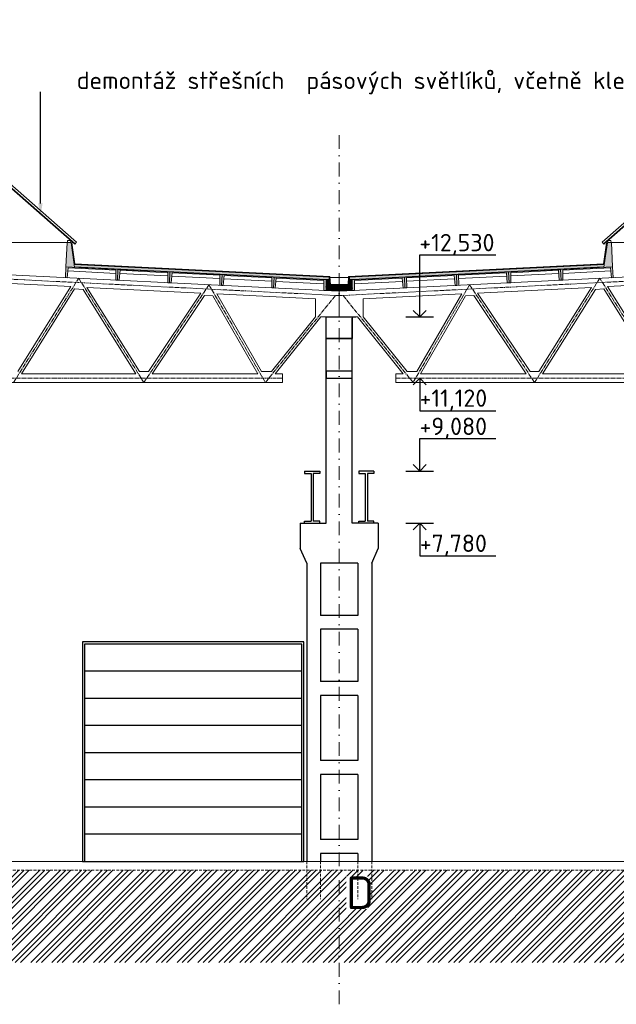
# Model space of a CAD drawing. Header units: millimetres. Extents: x -29085 to 3627694, y -159961 to 2281735.
# Tile 189 of 229: x 452545 to 466286, y 46138 to 68798. Entities that reach past the tile are written whole.
import ezdxf
from ezdxf import colors
from ezdxf.entities.mleader import LeaderData, LeaderLine
from ezdxf.math import Vec2, Vec3

# ---------------------------------------------------------------- set-up
doc = ezdxf.new("R2010")
doc.units = ezdxf.units.MM
for name, pattern in [('AM_DIN_G_W050', [13.75, 9.75, -1.5, 1, -1.5]), ('CARKOVANA', [5, 3, -2]), ('DASHDOT', [25.4, 12.7, -6.35, 0, -6.35]), ('HIDDEN', [9.525, 6.35, -3.175])]:
    doc.linetypes.add(name, pattern=pattern)
doc.styles.add('A99_popis', font='isocpeur.ttf')
doc.styles.add('ad_popis 100', font='isocpeur.ttf', dxfattribs={"height": 200})
pattern_1 = [(45, (413694.65, 59538.25), (-35.35534, 35.35534), []), (45, (413708.79, 59538.25), (-35.35534, 35.35534), []), (45, (413737.076, 59538.25), (-21.213203, 49.497475), [20, -10, 0, -10])]
pattern_2 = [(47.86, (442220.41, 62824.364), (-29.660305, 26.83778), []), (2.86, (442264.76, 62839.845), (26.837778, 29.660305), [5, -51.56854]), (47.86, (442269.754, 62840.095), (-29.660305, 26.83778), [5, -35]), (92.86, (442273.109, 62843.802), (-29.660305, 26.837778), [5, -51.56854]), (137.86, (442272.86, 62848.796), (-26.83778, -29.660305), [5, -35]), (2.86, (442264.158, 62851.9), (26.837778, 29.660305), [5, -51.56854]), (47.86, (442260.803, 62848.194), (-29.660305, 26.83778), [5, -35]), (92.86, (442261.053, 62843.2), (-29.660305, 26.837778), [5, -51.56854]), (137.86, (442264.76, 62839.845), (-26.83778, -29.660305), [5, -35]), (47.86, (442277.02, 62857.12), (-29.660305, 26.83778), [10, -30])]

msp = doc.modelspace()

# ---------------------------------------------------------------- hatches: boundary and pattern name
at = {"lineweight": 0, "transparency": 33554687}
h = msp.add_hatch(dxfattribs=at)
h.set_pattern_fill('ZELEZOBETON', color=256, scale=10, angle=-90)
h.set_pattern_definition([(315, (-129095.35, 352148.25), (35.355339, 35.355339), []), (315, (-129095.35, 352134.11), (35.355339, 35.355339), []), (315, (-129095.35, 352105.826), (49.4974747, 21.2132034), [20, -10, 0, -10])])
h.paths.add_polyline_path([(459904.7, 62563.3), (459904.7, 62598.3), (459684.7, 62598.3), (459674.7, 62813.3), (459604.7, 62813.3), (459604.7, 62563.3)])
h.paths.add_polyline_path([(460204.7, 62563.3), (460204.7, 62813.3), (460134.7, 62813.3), (460124.7, 62598.3), (459904.7, 62598.3), (459904.7, 62563.3)])
at = {"lineweight": 0}
h = msp.add_hatch(dxfattribs=at)
h.set_pattern_fill('BETON-LEHKY', color=256, scale=10, angle=-90, style=0)
h.set_pattern_definition([(315, (414604.65, 300959.11), (28.284271, 28.284271), []), (270, (414617.9, 300914.04), (28.2842712, -28.2842712), [5, -51.5685425]), (315, (414617.9, 300909.04), (28.284271, 28.284271), [5, -35]), (360, (414621.434, 300905.506), (28.2842712, 28.2842712), [5, -51.5685425]), (45, (414626.434, 300905.506), (-28.284271, 28.284271), [5, -35]), (270, (414629.97, 300914.04), (28.2842712, -28.2842712), [5, -51.5685425]), (315, (414626.434, 300917.577), (28.284271, 28.284271), [5, -35]), (360, (414621.434, 300917.577), (28.2842712, 28.2842712), [5, -51.5685425]), (45, (414617.9, 300914.04), (-28.284271, 28.284271), [5, -35]), (315, (414634.54, 300900.935), (28.284271, 28.284271), [10, -30])])
h.paths.add_polyline_path([(460124.7, 62598.3), (460128.6, 62682.7), (459680.7, 62683.3), (459684.7, 62598.3)])
at = {"linetype": 'Continuous', "lineweight": 0}
h = msp.add_hatch(dxfattribs=at)
h.set_pattern_fill('ZEM_PUVODNI', color=256, scale=85, angle=-90)
h.set_pattern_definition([(45, (409519.65, 300973.25), (-240.4163, 240.4163), []), (45, (409639.86, 300973.25), (-240.4163, 240.4163), []), (45, (409760.07, 300973.25), (-240.4163, 240.4163), [])])
h.paths.add_polyline_path([(397059.7, 49228.3), (409579.7, 49228.3), (413714.7, 49228.3), (413714.7, 48673.3), (414004.7, 48673.3), (414004.7, 49228.3), (498429.7, 49228.3), (498429.7, 47103.3), (397059.7, 47103.3)])

# ---------------------------------------------------------------- linework, layer by layer
at = {"ltscale": 2}
for p, q in [((461757.5, 61958.3), (461757.5, 63386)), ((461757.5, 63386), (463514, 63386)), ((461757.5, 61958.3), (461607.9, 62108.2)), ((461757.5, 61958.3), (461907, 62108.2)), ((461440.2, 61958.3), (462074.8, 61958.3)), ((461757.5, 60548.3), (461607.9, 60398.3)), ((461757.5, 60548.3), (461907, 60398.3)), ((461757.5, 58408.3), (461757.5, 59157.2)), ((461757.5, 59157.2), (463514, 59157.2)), ((461757.5, 58408.3), (461607.9, 58558.2)), ((461757.5, 58408.3), (461907, 58558.2)), ((461440.2, 58408.3), (462074.8, 58408.3)), ((461440.2, 57208.3), (462074.8, 57208.3)), ((461757.5, 57208.3), (461607.9, 57058.3)), ((461757.5, 57208.3), (461757.5, 56459.3)), ((461757.5, 57208.3), (461907, 57058.3)), ((461757.5, 56459.3), (463514, 56459.3))]:
    msp.add_line(p, q, dxfattribs=at)
at = {"lineweight": 9}
msp.add_line((459904.7, 62563.3), (459904.7, 61958.3), dxfattribs=at)
at = {"lineweight": 0}
for p, q in [((459984.7, 61958.3), (459482.3, 61958.3)), ((459824.7, 61958.3), (460327, 61958.3))]:
    msp.add_line(p, q, dxfattribs=at)
for p, q in [((459684.7, 61958.3), (460284.7, 61958.3)), ((459604.7, 61458.3), (460204.7, 61458.3)), ((459104.7, 58408.3), (459454.7, 58408.3)), ((459104.7, 58408.3), (459104.7, 58358.3)), ((459104.7, 58358.3), (459254.7, 58358.3)), ((459254.7, 58358.3), (459254.7, 57258.3)), ((459304.7, 58358.3), (459304.7, 57258.3)), ((459454.7, 58358.3), (459304.7, 58358.3)), ((459454.7, 58408.3), (459454.7, 58358.3)), ((460704.7, 58408.3), (460354.7, 58408.3)), ((460354.7, 58408.3), (460354.7, 58358.3)), ((460354.7, 58358.3), (460504.7, 58358.3)), ((460504.7, 58358.3), (460504.7, 57258.3)), ((460704.7, 58358.3), (460554.7, 58358.3)), ((460554.7, 58358.3), (460554.7, 57258.3)), ((460704.7, 58408.3), (460704.7, 58358.3)), ((459004.7, 57208.3), (459004.7, 56627.9)), ((459004.7, 57208.3), (459604.7, 57208.3)), ((459104.7, 57208.3), (459104.7, 57258.3)), ((459104.7, 57258.3), (459254.7, 57258.3)), ((459104.7, 57208.3), (459454.7, 57208.3)), ((459454.7, 57258.3), (459304.7, 57258.3)), ((459454.7, 57208.3), (459454.7, 57258.3)), ((460804.7, 57208.3), (460204.7, 57208.3)), ((460354.7, 57208.3), (460354.7, 57258.3)), ((460354.7, 57258.3), (460504.7, 57258.3)), ((460704.7, 57208.3), (460354.7, 57208.3)), ((460704.7, 57258.3), (460554.7, 57258.3)), ((460704.7, 57208.3), (460704.7, 57258.3)), ((460804.7, 57208.3), (460804.7, 56627.9)), ((459154.7, 56288.3), (459004.7, 56627.9)), ((460654.7, 56288.3), (460804.7, 56627.9)), ((459154.7, 56288.3), (459154.7, 49428.3)), ((459474.7, 56288.3), (459474.7, 55088.3)), ((460334.7, 56288.3), (459474.7, 56288.3)), ((460334.7, 56288.3), (460334.7, 55088.3)), ((460654.7, 56288.3), (460654.7, 49428.3)), ((460334.7, 55088.3), (459474.7, 55088.3)), ((460334.7, 54768.3), (459474.7, 54768.3)), ((459474.7, 54768.3), (459474.7, 53568.3)), ((460334.7, 54768.3), (460334.7, 53568.3)), ((460334.7, 53568.3), (459474.7, 53568.3)), ((460334.7, 53248.3), (459474.7, 53248.3)), ((459474.7, 53248.3), (459474.7, 51748.3)), ((460334.7, 53248.3), (460334.7, 51748.3)), ((460334.7, 51748.3), (459474.7, 51748.3)), ((460334.7, 51428.3), (459474.7, 51428.3)), ((459474.7, 51428.3), (459474.7, 49928.3)), ((460334.7, 51428.3), (460334.7, 49928.3)), ((460334.7, 49928.3), (459474.7, 49928.3)), ((460334.7, 49608.3), (459474.7, 49608.3)), ((459474.7, 49608.3), (459474.7, 49428.3)), ((460334.7, 49608.3), (460334.7, 49428.3))]:
    msp.add_line(p, q)
at = {"lineweight": 5}
for p, q in [((458429.5, 60648.3), (458599.3, 60648.3)), ((458599.3, 60648.3), (458599.3, 60448.3)), ((461210, 60648.3), (461210, 60448.3)), ((461379.8, 60648.3), (461210, 60648.3))]:
    msp.add_line(p, q, dxfattribs=at)
at = {"lineweight": 13}
msp.add_line((441334.7, 49428.3), (496454.7, 49428.3), dxfattribs=at)
at = {"linetype": 'HIDDEN', "lineweight": 5, "ltscale": 10}
msp.add_line((414004.7, 49228.3), (498429.7, 49228.3), dxfattribs=at)
at = {"lineweight": 9}
msp.add_lwpolyline([(466093.5, 63668.6), (466163.4, 63672.7), (466160.8, 63717.7), (466090.9, 63713.5)], close=True, dxfattribs=at)
at = {"lineweight": 5}
for points in [[(450904.7, 62998.3), (459904.7, 62548.3)], [(454757.1, 62960.6), (453651.9, 63015.8)], [(468904.7, 62998.3), (459904.7, 62548.3)], [(465052.2, 62960.6), (466157.4, 63015.8)], [(451109.8, 62787.7), (453726.1, 62656.9)], [(455955.6, 62900.7), (454850.4, 62956)], [(457154.1, 62840.9), (456048.9, 62896.1)], [(458352.6, 62781), (457247.4, 62836.2)], [(459551.1, 62721.1), (458446, 62776.3)], [(459689.7, 62868.3), (460119.7, 62868.3)], [(460258.2, 62721.1), (461363.3, 62776.3)], [(461456.7, 62781), (462561.9, 62836.2)], [(462655.2, 62840.9), (463760.4, 62896.1)], [(464958.9, 62956), (463853.7, 62900.7)], [(468699.5, 62787.7), (466083.2, 62656.9)], [(452501.9, 60698.3), (453726.1, 62656.9)], [(452588.6, 60648.3), (453810.1, 62602.7)], [(453810.1, 62602.7), (454005.3, 62592.9)], [(454005.3, 62592.9), (455220.7, 60648.3)], [(454094.7, 62638.5), (456717.3, 62507.4)], [(454094.7, 62638.5), (455307.4, 60698.3)], [(465714.6, 62638.5), (463092, 62507.4)], [(465714.6, 62638.5), (464501.9, 60698.3)], [(465804, 62592.9), (464588.6, 60648.3)], [(465999.2, 62602.7), (465804, 62592.9)], [(467220.7, 60648.3), (465999.2, 62602.7)], [(467307.4, 60698.3), (466083.2, 62656.9)], [(455511.2, 60698.3), (456717.3, 62507.4)], [(455598.1, 60648.3), (456801.3, 62453.1)], [(456801.3, 62453.1), (456994.1, 62443.5)], [(456994.1, 62443.5), (458031.3, 60648.3)], [(457083.3, 62489.1), (459354.7, 62375.5)], [(457083.3, 62489.1), (458118, 60698.3)], [(459354.7, 61959.1), (459354.7, 62375.5)], [(462726, 62489.1), (460454.7, 62375.5)], [(460454.7, 61959.1), (460454.7, 62375.5)], [(462726, 62489.1), (461691.3, 60698.3)], [(462815.2, 62443.5), (461778, 60648.3)], [(463008, 62453.1), (462815.2, 62443.5)], [(464211.2, 60648.3), (463008, 62453.1)], [(464298.1, 60698.3), (463092, 62507.4)], [(458341.4, 60698.3), (459354.7, 61959.1)], [(458429.5, 60648.3), (459482.3, 61958.3)], [(459904.7, 61958.3), (459482.3, 61958.3)], [(459904.7, 61958.3), (460327, 61958.3)], [(461379.8, 60648.3), (460327, 61958.3)], [(461467.9, 60698.3), (460454.7, 61959.1)], [(452588.6, 60648.3), (455220.7, 60648.3)], [(455307.4, 60698.3), (455511.2, 60698.3)], [(455598.1, 60648.3), (458031.3, 60648.3)], [(458118, 60698.3), (458341.4, 60698.3)], [(461691.3, 60698.3), (461467.9, 60698.3)], [(464211.2, 60648.3), (461778, 60648.3)], [(464501.9, 60698.3), (464298.1, 60698.3)], [(467220.7, 60648.3), (464588.6, 60648.3)], [(450904.7, 60448.3), (458599.3, 60448.3)], [(468904.7, 60448.3), (461210, 60448.3)]]:
    msp.add_lwpolyline(points, dxfattribs=at)
at = {"lineweight": 0}
for points in [[(454796, 62803.5), (454808.5, 63053.2), (453610, 63113), (453597.5, 62863.4), (453637.5, 62861.4), (453658.9, 63090.6), (454757.6, 63035.7), (454756.1, 62805.5)], [(455994.5, 62743.6), (456007, 62993.3), (454808.5, 63053.2), (454796, 62803.5), (454836, 62801.5), (454857.4, 63030.7), (455956.1, 62975.8), (455954.6, 62745.6)], [(463814.8, 62743.6), (463802.3, 62993.3), (465000.8, 63053.2), (465013.3, 62803.5), (464973.3, 62801.5), (464951.9, 63030.7), (463853.2, 62975.8), (463854.7, 62745.6)], [(465013.3, 62803.5), (465000.8, 63053.2), (466199.3, 63113), (466211.8, 62863.4), (466171.8, 62861.4), (466150.4, 63090.6), (465051.7, 63035.7), (465053.2, 62805.5)], [(457193, 62683.7), (457205.5, 62933.4), (456007, 62993.3), (455994.5, 62743.6), (456034.5, 62741.6), (456055.9, 62970.8), (457154.6, 62915.9), (457153.1, 62685.7)], [(458391.5, 62623.9), (458404, 62873.5), (457205.5, 62933.4), (457193, 62683.7), (457233, 62681.7), (457254.4, 62911), (458353.1, 62856.1), (458351.6, 62625.9)], [(461417.8, 62623.9), (461405.3, 62873.5), (462603.8, 62933.4), (462616.3, 62683.7), (462576.3, 62681.7), (462554.9, 62911), (461456.2, 62856.1), (461457.7, 62625.9)], [(462616.3, 62683.7), (462603.8, 62933.4), (463802.3, 62993.3), (463814.8, 62743.6), (463774.8, 62741.6), (463753.4, 62970.8), (462654.7, 62915.9), (462656.2, 62685.7)]]:
    msp.add_lwpolyline(points, close=True, dxfattribs=at)
at = {"lineweight": 9}
for points in [[(454796, 62803.5), (454756.1, 62805.5), (454757.6, 63035.7), (453658.9, 63090.6), (453637.5, 62861.4), (453597.5, 62863.4), (453610, 63113)], [(454796, 62803.5), (454836, 62801.5), (454857.4, 63030.7), (455956.1, 62975.8), (455954.6, 62745.6), (455994.5, 62743.6), (455994.5, 62743.6)], [(465013.3, 62803.5), (464973.3, 62801.5), (464951.9, 63030.7), (463853.2, 62975.8), (463854.7, 62745.6), (463814.8, 62743.6), (463814.8, 62743.6)], [(465013.3, 62803.5), (465053.2, 62805.5), (465051.7, 63035.7), (466150.4, 63090.6), (466171.8, 62861.4), (466211.8, 62863.4), (466199.3, 63113)], [(457193, 62683.7), (457153.1, 62685.7), (457154.6, 62915.9), (456055.9, 62970.8), (456034.5, 62741.6), (455994.5, 62743.6), (455994.5, 62743.6)], [(457193, 62683.7), (457233, 62681.7), (457254.4, 62911), (458353.1, 62856.1), (458351.6, 62625.9), (458391.5, 62623.9), (458391.5, 62623.9)], [(459904.7, 62548.3), (459550.1, 62566), (459551.6, 62796.2), (458453, 62851.1), (458431.5, 62621.9), (458391.5, 62623.9), (458391.5, 62623.9)], [(459904.7, 62548.3), (460259.2, 62566), (460257.7, 62796.2), (461356.3, 62851.1), (461377.8, 62621.9), (461417.8, 62623.9), (461417.8, 62623.9)], [(462616.3, 62683.7), (462576.3, 62681.7), (462554.9, 62911), (461456.2, 62856.1), (461457.7, 62625.9), (461417.8, 62623.9), (461417.8, 62623.9)], [(462616.3, 62683.7), (462656.2, 62685.7), (462654.7, 62915.9), (463753.4, 62970.8), (463774.8, 62741.6), (463814.8, 62743.6), (463814.8, 62743.6)]]:
    msp.add_lwpolyline(points, dxfattribs=at)
at = {"linetype": 'CARKOVANA', "lineweight": 0, "ltscale": 15}
for points, const_width in [([(459602.6, 62816.2), (453809.9, 63105.6)], 5), ([(460206.7, 62816.2), (465999.4, 63105.6)], 5), ([(459602.6, 62816.2), (459674.5, 62816.2)], 5), ([(459904.7, 62693.3), (459690.2, 62693.3), (459681.6, 62879.8)], 20), ([(459904.7, 62693.3), (460119.1, 62693.3), (460127.7, 62879.8)], 20), ([(460206.7, 62816.2), (460134.8, 62816.2)], 5)]:
    msp.add_lwpolyline(points, dxfattribs=dict(at, const_width=const_width))
at = {"lineweight": 0}
for points in [[(459602.8, 62818.7), (453808.3, 63108.2)], [(460206.5, 62818.7), (466001, 63108.2)], [(459602.6, 62818.7), (459674.4, 62818.7)], [(459602.6, 62813.7), (459674.6, 62813.7)], [(459904.7, 62683.3), (459680.7, 62683.3), (459671.2, 62888.4)], [(459904.7, 62703.3), (459699.8, 62703.3), (459691.1, 62889.3)], [(459904.7, 62703.3), (460109.5, 62703.3), (460118.2, 62889.3)], [(459904.7, 62683.3), (460128.6, 62683.3), (460138.1, 62888.4)], [(460206.7, 62813.7), (460134.7, 62813.7)], [(460206.7, 62818.7), (460134.9, 62818.7)]]:
    msp.add_lwpolyline(points, dxfattribs=at)
at = {"color": 253, "linetype": 'AM_DIN_G_W050', "lineweight": 0, "ltscale": 10}
for points in [[(450899.7, 62898.4), (459899.7, 62448.4)], [(452404.7, 60448.3), (453904.7, 62848.3)], [(453904.7, 62848.3), (455404.7, 60448.3), (456904.7, 62698.3), (458204.7, 60448.3)], [(468909.6, 62898.4), (459909.6, 62448.4)], [(465904.7, 62848.3), (464404.7, 60448.3), (462904.7, 62698.3), (461604.7, 60448.3)], [(467404.7, 60448.3), (465904.7, 62848.3)], [(458204.7, 60448.3), (459815.4, 62452.6)], [(461604.7, 60448.3), (459993.9, 62452.6)], [(458599.3, 60548.3), (458599.3, 60548.3), (450904.7, 60548.3)], [(461210, 60548.3), (461210, 60548.3), (468904.7, 60548.3)]]:
    msp.add_lwpolyline(points, dxfattribs=at)
at = {"linetype": 'Continuous', "lineweight": 0, "ltscale": 2, "transparency": 33554562}
msp.add_lwpolyline([(460204.7, 62813.3), (460204.7, 62563.3), (459604.7, 62563.3), (459604.7, 62813.3), (459674.7, 62813.3), (459684.7, 62598.3), (460124.7, 62598.3), (460134.7, 62813.3)], close=True, dxfattribs=at)
for points in [[(459904.7, 62683.3), (459680.7, 62683.3), (459671.5, 62880.3)], [(459904.7, 62683.3), (460128.6, 62683.3), (460137.8, 62880.3)]]:
    msp.add_lwpolyline(points, dxfattribs=at)
for points in [[(460204.7, 61458.3), (459604.7, 61458.3), (459604.7, 61958.3), (460204.7, 61958.3)], [(460204.7, 60708.3), (459604.7, 60708.3), (459604.7, 60548.3), (460204.7, 60548.3)], [(459089.7, 49428.3), (459089.7, 54478.3), (453989.7, 54478.3), (453989.7, 49428.3)], [(459039.7, 49428.3), (459039.7, 54428.3), (454039.7, 54428.3), (454039.7, 49428.3)]]:
    msp.add_lwpolyline(points, close=True)
for points in [[(459039.7, 53803.3), (459039.7, 53803.3), (454039.7, 53803.3)], [(459039.7, 53178.3), (459039.7, 53178.3), (454039.7, 53178.3)], [(459039.7, 52553.3), (459039.7, 52553.3), (454039.7, 52553.3)], [(459039.7, 51928.3), (459039.7, 51928.3), (454039.7, 51928.3)], [(459039.7, 51303.3), (459039.7, 51303.3), (454039.7, 51303.3)], [(459039.7, 50678.3), (459039.7, 50678.3), (454039.7, 50678.3)], [(459039.7, 50053.3), (459039.7, 50053.3), (454039.7, 50053.3)]]:
    msp.add_lwpolyline(points)
at = {"color": 7, "linetype": 'HIDDEN', "lineweight": 5, "ltscale": 10}
for points in [[(459154.7, 49428.3), (459154.7, 48558.3)], [(459474.7, 49428.3), (459474.7, 48558.3)]]:
    msp.add_lwpolyline(points, dxfattribs=at)

# ---------------------------------------------------------------- texts
at = {"ltscale": 2, "style": 'A99_popis'}
for s, p in [('+12,530', (461749.7, 63468.7)), ('+7,780', (461759.7, 56549))]:
    msp.add_text(s, height=400, dxfattribs=at).set_placement(p)

# ---------------------------------------------------------------- leaders
at = {"color": 251, "lineweight": 9}
ml = msp.add_multileader_mtext('Standard', dxfattribs=at)
ml.set_content('\\A1;{\\C256;demontáž pásového světlíku}', color=1, style='A99_popis')
ml.set_leader_properties(color=256, linetype='ByLayer', lineweight=-1)
ml.build(insert=Vec2(0, 0))
ml.multileader.update_dxf_attribs({"dogleg_length": 1, "arrow_head_size": 300, "scale": 200})
ctx = ml.context
ctx.base_point, ctx.scale, ctx.char_height, ctx.arrow_head_size, ctx.landing_gap_size, ctx.plane_origin = Vec3(229029, 68458.3), 200, 400, 300, 250, Vec3(231834, 60672.1)
notes = []
notes.append((ctx, [(0, (1, 1, 0), (228384, 68458.3), (1, 0), 645, [(0, [(228384, 66610.6)], 0, [])])]))
ctx.mtext.insert, ctx.mtext.width, ctx.mtext.defined_height, ctx.mtext.flow_direction = Vec3(229279, 68718.3), 7477.425, 1693.3, 5
ctx.mtext.has_bg_fill, ctx.mtext.bg_color, ctx.mtext.bg_scale_factor, ctx.mtext.bg_transparency, ctx.mtext.use_window_bg_color = 1, -1073741824, 1, 0, 1
ml = msp.add_multileader_mtext('Standard', dxfattribs=at)
ml.set_content('\\A1;{\\C256;vybourání oken a dozdění okenních otvorů}', color=1, style='A99_popis')
ml.set_leader_properties(color=256, linetype='ByLayer', lineweight=-1)
ml.build(insert=Vec2(0, 0))
ml.multileader.update_dxf_attribs({"dogleg_length": 1, "arrow_head_size": 300, "scale": 200})
ctx = ml.context
ctx.base_point, ctx.scale, ctx.char_height, ctx.arrow_head_size, ctx.landing_gap_size, ctx.plane_origin = Vec3(212971.5, 59778), 200, 400, 300, 250, Vec3(215114, 48932.2)
notes.append((ctx, [(0, (1, 1, 0), (218256.5, 59778), (-1, 0), 585, [(0, [(219379, 59778.3)], 0, [])])]))
ctx.mtext.insert, ctx.mtext.width, ctx.mtext.defined_height, ctx.mtext.flow_direction = Vec3(213221.5, 59978), 4450, 1693.3, 5
ctx.mtext.has_bg_fill, ctx.mtext.bg_color, ctx.mtext.bg_scale_factor, ctx.mtext.bg_transparency, ctx.mtext.use_window_bg_color = 1, -1073741824, 1, 0, 1
for ctx, leaders in notes:
    for number, flags, end, landing, length, lines in leaders:
        leader = LeaderData()
        leader.index, (leader.has_last_leader_line, leader.has_dogleg_vector, leader.attachment_direction) = number, flags
        leader.last_leader_point, leader.dogleg_vector, leader.dogleg_length = Vec3(end), Vec3(landing), length
        for number, points, colour, breaks in lines:
            line = LeaderLine()
            line.index, line.vertices, line.color, line.breaks = number, Vec3.list(points), colors.encode_raw_color(colour), breaks
            leader.lines.append(line)
        ctx.leaders.append(leader)

# ---------------------------------------------------------------- next in the draw order: linework, layer by layer
for p, q in [((459604.7, 57208.3), (459604.7, 61927.8)), ((460204.7, 57208.3), (460204.7, 61927.8))]:
    msp.add_line(p, q)
at = {"ltscale": 2}
for p, q in [((461757.5, 60548.3), (461757.5, 59799.3)), ((461757.5, 59799.3), (463514, 59799.3))]:
    msp.add_line(p, q, dxfattribs=at)
at = {"linetype": 'DASHDOT', "lineweight": 5, "ltscale": 25}
msp.add_lwpolyline([(459904.7, 46138.4), (459904.7, 66158.4)], dxfattribs=at)

# ---------------------------------------------------------------- next in the draw order: texts
at = {"ltscale": 2, "style": 'A99_popis'}
for s, p in [('+11,120 ', (461754.7, 59889)), ('+9,080', (461754.7, 59239.9))]:
    msp.add_text(s, height=400, dxfattribs=at).set_placement(p)
at = {"color": 1, "lineweight": 0, "insert": (460064.7, 49081.7), "char_height": 750, "width": 491.277, "attachment_point": 1, "style": 'ad_popis 100', "bg_fill": 3, "box_fill_scale": 1, "bg_fill_color": 256, "bg_fill_transparency": 0}
msp.add_mtext('D', dxfattribs=at)

# ---------------------------------------------------------------- next in the draw order: linework, layer by layer
at = {"color": 7, "linetype": 'HIDDEN', "lineweight": 5, "ltscale": 10}
for points in [[(460334.7, 49428.3), (460334.7, 48558.3)], [(460654.7, 49428.3), (460654.7, 48558.3)]]:
    msp.add_lwpolyline(points, dxfattribs=at)

# ---------------------------------------------------------------- next in the draw order: leaders
at = {"lineweight": 9}
ml = msp.add_multileader_mtext('Standard', dxfattribs=at)
ml.set_content('\\A1;{\\C256;demontáž střešních  panelů PUR + polykarbonát, tl.40mm, včetně klempířských výrobků}', color=1, style='A99_popis')
ml.set_leader_properties(color=256, linetype='ByLayer', lineweight=-1)
ml.build(insert=Vec2(0, 0))
ml.multileader.update_dxf_attribs({"dogleg_length": 1, "arrow_head_size": 300, "scale": 200})
ctx = ml.context
ctx.base_point, ctx.scale, ctx.char_height, ctx.arrow_head_size, ctx.landing_gap_size, ctx.plane_origin = Vec3(421519.3, 67343.3), 200, 400, 300, 250, Vec3(424679.3, 61537.2)
notes = []
notes.append((ctx, [(0, (1, 1, 0), (420934.3, 67343.3), (1, 0), 585, [(0, [(420934.3, 63233.3)], 0, [])])]))
ctx.mtext.insert, ctx.mtext.width, ctx.mtext.flow_direction = Vec3(421769.3, 67603.3), 10901.433, 5
ctx.mtext.has_bg_fill, ctx.mtext.bg_color, ctx.mtext.bg_scale_factor, ctx.mtext.bg_transparency, ctx.mtext.use_window_bg_color = 1, -1073741824, 1, 0, 1
for ctx, leaders in notes:
    for number, flags, end, landing, length, lines in leaders:
        leader = LeaderData()
        leader.index, (leader.has_last_leader_line, leader.has_dogleg_vector, leader.attachment_direction) = number, flags
        leader.last_leader_point, leader.dogleg_vector, leader.dogleg_length = Vec3(end), Vec3(landing), length
        for number, points, colour, breaks in lines:
            line = LeaderLine()
            line.index, line.vertices, line.color, line.breaks = number, Vec3.list(points), colors.encode_raw_color(colour), breaks
            leader.lines.append(line)
        ctx.leaders.append(leader)

# ---------------------------------------------------------------- next in the draw order: hatches: boundary and pattern name
at = {"lineweight": 0, "transparency": 33554687}
h = msp.add_hatch(dxfattribs=at)
h.set_pattern_fill('ZELEZOBETON', color=256, scale=10, angle=-90)
h.set_pattern_definition(pattern_1)
h.paths.add_polyline_path([(459602.5, 62813.7), (459599.5, 62752.7), (459592.6, 62615.2), (459590, 62564), (459550.1, 62566), (459551.6, 62796.2), (458453, 62851.1), (458431.5, 62621.9), (458351.6, 62625.9), (458353.1, 62856.1), (457254.4, 62911), (457233, 62681.8), (457153.1, 62685.8), (457154.6, 62915.9), (456055.9, 62970.8), (456034.5, 62741.8), (455954.6, 62745.8), (455956.1, 62975.8), (454857.4, 63030.7), (454836, 62801.5), (454756.1, 62805.7), (454757.6, 63035.7), (453658.9, 63090.6), (453637.5, 62861.6), (453597.5, 62863.6), (453637.9, 63672.3), (453727.8, 63667.9), (453809.7, 63103.1)])
h = msp.add_hatch(dxfattribs=at)
h.set_pattern_fill('ZELEZOBETON', color=256, scale=10, angle=-90)
h.set_pattern_definition(pattern_1)
h.paths.add_polyline_path([(460206.8, 62813.7), (460209.8, 62752.7), (460216.7, 62615.2), (460219.3, 62564), (460259.2, 62566), (460257.7, 62796.2), (461356.3, 62851.1), (461377.8, 62621.9), (461457.7, 62625.9), (461456.2, 62856.1), (462554.9, 62911), (462576.3, 62681.8), (462656.2, 62685.8), (462654.7, 62915.9), (463753.4, 62970.8), (463774.8, 62741.8), (463854.7, 62745.8), (463853.2, 62975.8), (464951.9, 63030.7), (464973.3, 62801.5), (465053.2, 62805.7), (465051.7, 63035.7), (466150.4, 63090.6), (466171.8, 62861.6), (466211.8, 62863.6), (466171.4, 63672.3), (466081.5, 63667.9), (465999.6, 63103.1)])
at = {"linetype": 'Continuous', "lineweight": 0, "ltscale": 2, "transparency": 33554562}
h = msp.add_hatch(dxfattribs=at)
h.set_pattern_fill('BETON-LEHKY', color=256, scale=10, angle=-90)
h.set_pattern_definition(pattern_2)
h.paths.add_polyline_path([(459672, 62870.3), (453822.7, 63162.5), (453820, 63107.6), (459674.6, 62815.1)])
h = msp.add_hatch(dxfattribs=at)
h.set_pattern_fill('BETON-LEHKY', color=256, scale=10, angle=-90)
h.set_pattern_definition(pattern_2)
h.paths.add_polyline_path([(460123.9, 62869.6), (465986.6, 63162.5), (465989.3, 63107.6), (460126.6, 62814.7)])

# ---------------------------------------------------------------- next in the draw order: linework, layer by layer
at = {"lineweight": 9}
msp.add_lwpolyline([(453717.3, 63668.6), (453647.4, 63672.7), (453650.1, 63717.7), (453720, 63713.5)], close=True, dxfattribs=at)
for points in [[(453854.8, 63678.8), (453812, 63629.9)], [(465956, 63678.8), (465998.9, 63629.9)], [(453637.9, 63672.3), (453610, 63113)], [(466171.4, 63672.3), (466199.3, 63113)]]:
    msp.add_lwpolyline(points, dxfattribs=at)
at = {"lineweight": 0}
for points in [[(453639.7, 63673.3), (448164.7, 63673.3)], [(453729.4, 63667.9), (453639.7, 63673.3)], [(459602.5, 62813.7), (453809.7, 63103.1), (453727.6, 63669.3)], [(459685.4, 62869.6), (453801, 63163.6), (453728.5, 63663.3)], [(459691.1, 62889.3), (453818.4, 63182.7), (453748.7, 63663.3)], [(460118.2, 62889.3), (465990.9, 63182.7), (466060.6, 63663.3)], [(460123.9, 62869.6), (466008.3, 63163.6), (466080.8, 63663.3)], [(460206.8, 62813.7), (465999.6, 63103.1), (466081.5, 63667.9)], [(466081.5, 63667.9), (466171.2, 63673.3)], [(471639.7, 63673.3), (466171.2, 63673.3)]]:
    msp.add_lwpolyline(points, dxfattribs=at)
at = {"linetype": 'CARKOVANA', "lineweight": 0, "ltscale": 15, "const_width": 20}
for points in [[(459685.9, 62879.6), (453809, 63173.2), (453738.5, 63663.3)], [(460123.4, 62879.6), (466000.3, 63173.2), (466070.8, 63663.3)]]:
    msp.add_lwpolyline(points, dxfattribs=at)

# ---------------------------------------------------------------- next in the draw order: leaders
at = {"lineweight": 9}
ml = msp.add_multileader_mtext('Standard', dxfattribs=at)
ml.set_content('\\A1;{\\C256;demontáž střešních  pásových světlíků, včetně klempířských výrobků}', color=1, style='A99_popis')
ml.set_leader_properties(color=256, linetype='ByLayer', lineweight=-1)
ml.build(insert=Vec2(0, 0))
ml.multileader.update_dxf_attribs({"dogleg_length": 1, "arrow_head_size": 300, "scale": 200})
ctx = ml.context
ctx.base_point, ctx.scale, ctx.char_height, ctx.arrow_head_size, ctx.landing_gap_size, ctx.plane_origin = Vec3(453609, 67343.3), 200, 400, 300, 250, Vec3(456769, 61537.2)
notes = []
notes.append((ctx, [(0, (1, 1, 0), (453024, 67343.3), (1, 0), 585, [(0, [(453024, 64269.7)], 0, [])])]))
ctx.mtext.insert, ctx.mtext.width, ctx.mtext.flow_direction = Vec3(453859, 67603.3), 5217.251, 5
ctx.mtext.has_bg_fill, ctx.mtext.bg_color, ctx.mtext.bg_scale_factor, ctx.mtext.bg_transparency, ctx.mtext.use_window_bg_color = 1, -1073741824, 1, 0, 1
for ctx, leaders in notes:
    for number, flags, end, landing, length, lines in leaders:
        leader = LeaderData()
        leader.index, (leader.has_last_leader_line, leader.has_dogleg_vector, leader.attachment_direction) = number, flags
        leader.last_leader_point, leader.dogleg_vector, leader.dogleg_length = Vec3(end), Vec3(landing), length
        for number, points, colour, breaks in lines:
            line = LeaderLine()
            line.index, line.vertices, line.color, line.breaks = number, Vec3.list(points), colors.encode_raw_color(colour), breaks
            leader.lines.append(line)
        ctx.leaders.append(leader)

# ---------------------------------------------------------------- next in the draw order: linework, layer by layer
for points in [[(453812, 63629.9), (450896, 66188.8)], [(453854.8, 63678.8), (450905.4, 66267)], [(453820.1, 63639.2), (450905.4, 66197)], [(465956, 63678.8), (468905.4, 66267)], [(465990.7, 63639.2), (468905.4, 66197)], [(465998.9, 63629.9), (468914.8, 66188.8)]]:
    msp.add_lwpolyline(points, dxfattribs=at)

# ---------------------------------------------------------------- next in the draw order: leaders
ml = msp.add_multileader_mtext('Standard', dxfattribs=at)
ml.set_content('\\A1;{\\C256;demontáž střešních  panelů PUR, tl.40mm, včetně klempířských výrobků}', color=1, style='A99_popis')
ml.set_leader_properties(color=256, linetype='ByLayer', lineweight=-1)
ml.build(insert=Vec2(0, 0))
ml.multileader.update_dxf_attribs({"dogleg_length": 1, "arrow_head_size": 300, "scale": 200})
ctx = ml.context
ctx.base_point, ctx.scale, ctx.char_height, ctx.arrow_head_size, ctx.landing_gap_size, ctx.plane_origin = Vec3(433222.4, 67343.3), 200, 400, 300, 250, Vec3(436382.4, 61537.2)
notes = []
notes.append((ctx, [(1, (1, 1, 0), (439347.4, 67343.3), (-1, 0), 585, [(0, [(439347.4, 62496.4)], 0, [])])]))
ctx.mtext.insert, ctx.mtext.width, ctx.mtext.flow_direction = Vec3(433472.4, 67603.3), 5217.251, 5
ctx.mtext.has_bg_fill, ctx.mtext.bg_color, ctx.mtext.bg_scale_factor, ctx.mtext.bg_transparency, ctx.mtext.use_window_bg_color = 1, -1073741824, 1, 0, 1
for ctx, leaders in notes:
    for number, flags, end, landing, length, lines in leaders:
        leader = LeaderData()
        leader.index, (leader.has_last_leader_line, leader.has_dogleg_vector, leader.attachment_direction) = number, flags
        leader.last_leader_point, leader.dogleg_vector, leader.dogleg_length = Vec3(end), Vec3(landing), length
        for number, points, colour, breaks in lines:
            line = LeaderLine()
            line.index, line.vertices, line.color, line.breaks = number, Vec3.list(points), colors.encode_raw_color(colour), breaks
            leader.lines.append(line)
        ctx.leaders.append(leader)

# ---------------------------------------------------------------- next in the draw order: leaders
ml = msp.add_multileader_mtext('Standard', dxfattribs=at)
ml.set_content('\\A1;{\\C256;demontáž FVE}', color=1, style='A99_popis')
ml.set_leader_properties(color=256, linetype='ByLayer', lineweight=-1)
ml.build(insert=Vec2(0, 0))
ml.multileader.update_dxf_attribs({"dogleg_length": 1, "arrow_head_size": 300, "scale": 200})
ctx = ml.context
ctx.base_point, ctx.scale, ctx.char_height, ctx.arrow_head_size, ctx.landing_gap_size, ctx.plane_origin = Vec3(417024.3, 67343.3), 200, 400, 300, 250, Vec3(420184.3, 61537.2)
notes = []
notes.append((ctx, [(0, (1, 1, 0), (416439.3, 67343.3), (1, 0), 585, [(0, [(416439.3, 63233.3)], 0, [])])]))
ctx.mtext.insert, ctx.mtext.width, ctx.mtext.flow_direction = Vec3(417274.3, 67543.4), 3535.122, 5
ctx.mtext.has_bg_fill, ctx.mtext.bg_color, ctx.mtext.bg_scale_factor, ctx.mtext.bg_transparency, ctx.mtext.use_window_bg_color = 1, -1073741824, 1, 0, 1
for ctx, leaders in notes:
    for number, flags, end, landing, length, lines in leaders:
        leader = LeaderData()
        leader.index, (leader.has_last_leader_line, leader.has_dogleg_vector, leader.attachment_direction) = number, flags
        leader.last_leader_point, leader.dogleg_vector, leader.dogleg_length = Vec3(end), Vec3(landing), length
        for number, points, colour, breaks in lines:
            line = LeaderLine()
            line.index, line.vertices, line.color, line.breaks = number, Vec3.list(points), colors.encode_raw_color(colour), breaks
            leader.lines.append(line)
        ctx.leaders.append(leader)

doc.saveas('drawing.dxf')
